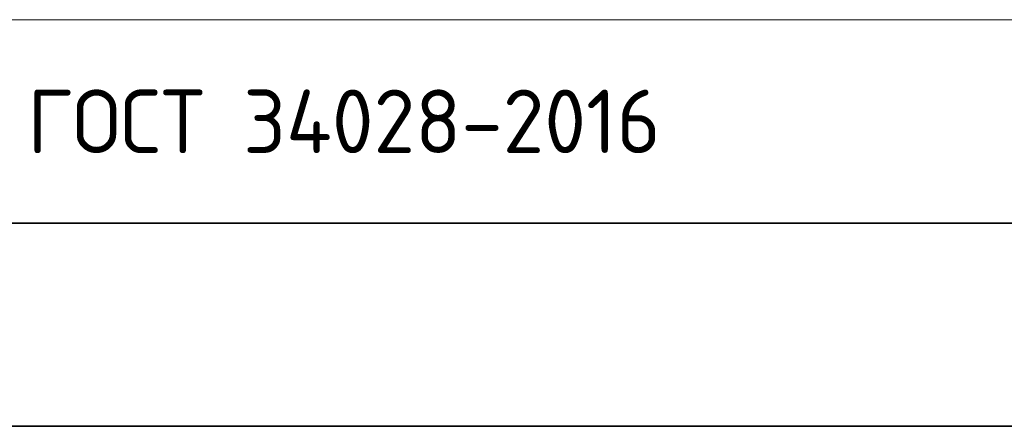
# Model space of a CAD drawing. Header units: metres. Extents: x -38 to 97, y -15 to 21.
# Tile 150 of 184: x 70.32 to 74.2, y 10.87 to 12.47. Entities that reach past the tile are written whole.
import ezdxf

# ---------------------------------------------------------------- set-up
doc = ezdxf.new("R2010")
doc.units = ezdxf.units.M
doc.styles.add('ISOCPEUR', font='txt')

msp = doc.modelspace()

# ---------------------------------------------------------------- linework, layer by layer
at = {"color": 7, "linetype": 'Continuous', "lineweight": 13, "transparency": 33554687}
for p, q in [((86.4198, 12.4717), (67.9198, 12.4717)), ((86.4198, 11.6717), (67.9198, 11.6717))]:
    msp.add_line(p, q, dxfattribs=at)
at = {"color": 7, "linetype": 'Continuous', "lineweight": 35, "transparency": 33554687}
for p, q in [((67.9198, 11.6717), (86.4198, 11.6717)), ((67.9198, 10.8717), (86.4198, 10.8717))]:
    msp.add_line(p, q, dxfattribs=at)

# ---------------------------------------------------------------- texts
at = {"color": 7, "linetype": 'Continuous', "lineweight": 35, "transparency": 33554687, "insert": (70.3506, 11.9467), "char_height": 0.25, "width": 2.743715, "attachment_point": 7, "style": 'ISOCPEUR'}
msp.add_mtext('\\W0.96;ГОСТ 34028-2016', dxfattribs=at)

doc.saveas('drawing.dxf')
